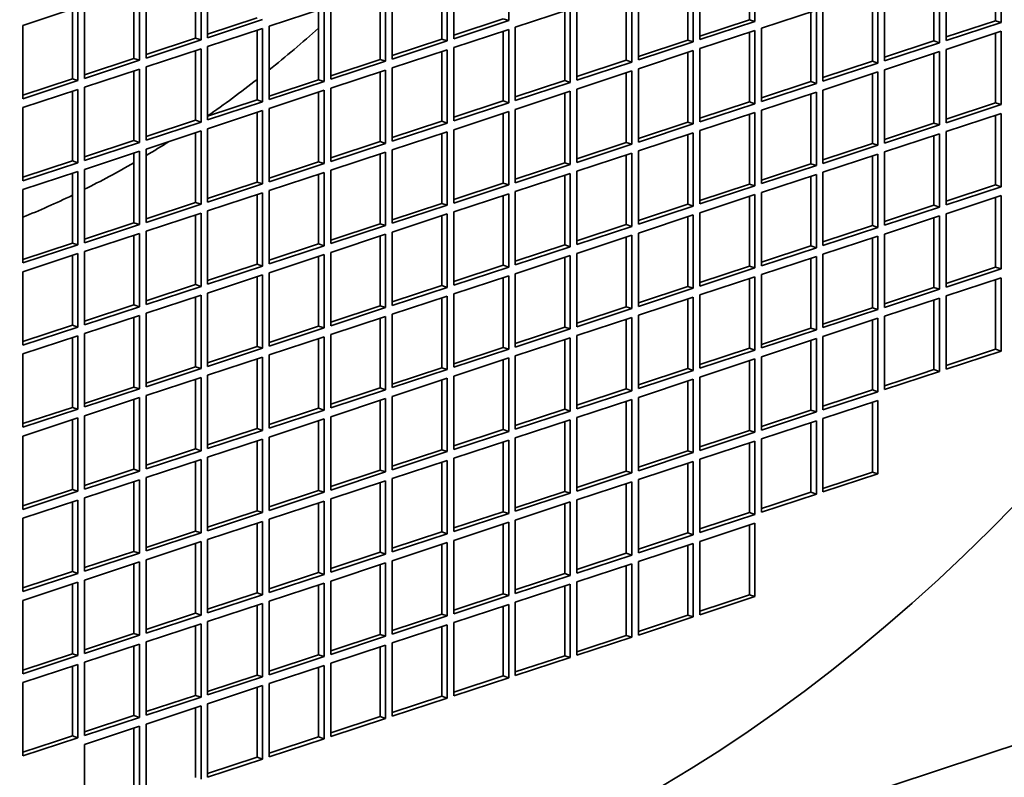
# Model space of a CAD drawing. Header units: millimetres. Extents: x 132 to 3320, y 40 to 2336.
# Tile 13 of 38: x 3018 to 3099, y 715 to 777. Entities that reach past the tile are written whole.
import ezdxf

# ---------------------------------------------------------------- set-up
doc = ezdxf.new("R2010")
doc.units = ezdxf.units.MM
doc.header["$LTSCALE"] = 8
doc.layers.add('Krawędzie widoczne(ISO)', color=7, linetype='Continuous', lineweight=35, true_color=0x262659)

msp = doc.modelspace()

# ---------------------------------------------------------------- linework, layer by layer
at = {"layer": 'Krawędzie widoczne(ISO)'}
for p, q in [((3057.893, 783.027), (3057.893, 776.985)), ((3077.714, 777.057), (3077.714, 782.8)), ((3078.167, 782.949), (3078.167, 776.908)), ((3097.989, 776.979), (3097.989, 782.722)), ((3098.441, 782.872), (3098.441, 776.83)), ((3032.097, 775.54), (3032.097, 781.283)), ((3032.55, 781.432), (3032.55, 775.391)), ((3033.093, 775.57), (3033.093, 781.612)), ((3052.372, 775.462), (3052.372, 781.205)), ((3052.824, 781.355), (3052.824, 775.313)), ((3053.367, 775.492), (3053.367, 781.534)), ((3072.646, 775.385), (3072.646, 781.128)), ((3073.098, 781.277), (3073.098, 775.235)), ((3073.641, 775.415), (3073.641, 781.456)), ((3092.92, 775.307), (3092.92, 781.05)), ((3093.373, 781.2), (3093.373, 775.158)), ((3093.916, 775.337), (3093.916, 781.379)), ((3027.029, 773.868), (3027.029, 779.611)), ((3027.481, 779.76), (3027.481, 773.718)), ((3028.025, 773.898), (3028.025, 779.939)), ((3047.303, 773.79), (3047.303, 779.533)), ((3047.756, 779.683), (3047.756, 773.641)), ((3048.299, 773.82), (3048.299, 779.862)), ((3067.577, 773.713), (3067.577, 779.456)), ((3068.03, 779.605), (3068.03, 773.563)), ((3068.573, 773.742), (3068.573, 779.784)), ((3087.851, 773.635), (3087.851, 779.378)), ((3088.304, 779.527), (3088.304, 773.486)), ((3088.847, 773.665), (3088.847, 779.706)), ((3017.887, 776.595), (3022.413, 778.088)), ((3021.96, 772.196), (3021.96, 777.939)), ((3022.413, 778.088), (3022.413, 772.046)), ((3022.956, 772.225), (3022.956, 778.267)), ((3038.162, 776.517), (3042.687, 778.01)), ((3042.235, 772.118), (3042.235, 777.861)), ((3042.687, 778.01), (3042.687, 771.969)), ((3043.23, 772.148), (3043.23, 778.189)), ((3058.436, 776.44), (3062.961, 777.933)), ((3062.509, 772.04), (3062.509, 777.783)), ((3062.961, 777.933), (3062.961, 771.891)), ((3063.504, 772.07), (3063.504, 778.112)), ((3078.71, 776.362), (3083.235, 777.855)), ((3083.235, 777.855), (3083.235, 771.813)), ((3083.778, 771.993), (3083.778, 778.034)), ((3033.093, 775.869), (3037.166, 777.212)), ((3037.619, 777.063), (3033.093, 775.57)), ((3053.367, 775.791), (3057.44, 777.135)), ((3057.893, 776.985), (3053.367, 775.492)), ((3057.44, 777.135), (3057.893, 776.985)), ((3073.641, 775.713), (3077.714, 777.057)), ((3078.167, 776.908), (3073.641, 775.415)), ((3077.714, 777.057), (3078.167, 776.908)), ((3082.783, 771.963), (3082.783, 777.706)), ((3093.916, 775.636), (3097.989, 776.979)), ((3097.989, 776.979), (3098.441, 776.83)), ((3017.887, 770.553), (3017.887, 776.595)), ((3033.093, 774.845), (3037.619, 776.338)), ((3037.166, 770.446), (3037.166, 776.189)), ((3037.619, 776.338), (3037.619, 770.296)), ((3038.162, 770.476), (3038.162, 776.517)), ((3053.367, 774.767), (3057.893, 776.26)), ((3057.44, 770.368), (3057.44, 776.111)), ((3057.893, 776.26), (3057.893, 770.219)), ((3058.436, 770.398), (3058.436, 776.44)), ((3073.641, 774.69), (3078.167, 776.183)), ((3078.167, 776.183), (3078.167, 770.141)), ((3078.71, 770.32), (3078.71, 776.362)), ((3098.441, 776.83), (3093.916, 775.337)), ((3093.916, 774.612), (3098.441, 776.105)), ((3098.441, 776.105), (3098.441, 770.063)), ((3028.025, 774.196), (3032.097, 775.54)), ((3032.55, 775.391), (3028.025, 773.898)), ((3032.097, 775.54), (3032.55, 775.391)), ((3048.299, 774.119), (3052.372, 775.462)), ((3052.824, 775.313), (3048.299, 773.82)), ((3052.372, 775.462), (3052.824, 775.313)), ((3068.573, 774.041), (3072.646, 775.385)), ((3072.646, 775.385), (3073.098, 775.235)), ((3077.714, 770.29), (3077.714, 776.033)), ((3088.847, 773.963), (3092.92, 775.307)), ((3092.92, 775.307), (3093.373, 775.158)), ((3097.989, 770.213), (3097.989, 775.956)), ((3028.025, 773.173), (3032.55, 774.666)), ((3032.097, 768.773), (3032.097, 774.516)), ((3032.55, 774.666), (3032.55, 768.624)), ((3033.093, 768.803), (3033.093, 774.845)), ((3048.299, 773.095), (3052.824, 774.588)), ((3052.824, 774.588), (3052.824, 768.546)), ((3053.367, 768.726), (3053.367, 774.767)), ((3073.098, 775.235), (3068.573, 773.742)), ((3068.573, 773.017), (3073.098, 774.511)), ((3073.098, 774.511), (3073.098, 768.469)), ((3073.641, 768.648), (3073.641, 774.69)), ((3093.373, 775.158), (3088.847, 773.665)), ((3093.916, 768.57), (3093.916, 774.612)), ((3022.956, 772.524), (3027.029, 773.868)), ((3027.481, 773.718), (3022.956, 772.225)), ((3027.029, 773.868), (3027.481, 773.718)), ((3043.23, 772.446), (3047.303, 773.79)), ((3047.303, 773.79), (3047.756, 773.641)), ((3052.372, 768.696), (3052.372, 774.439)), ((3063.504, 772.369), (3067.577, 773.713)), ((3067.577, 773.713), (3068.03, 773.563)), ((3072.646, 768.618), (3072.646, 774.361)), ((3088.847, 772.94), (3093.373, 774.433)), ((3092.92, 768.541), (3092.92, 774.284)), ((3093.373, 774.433), (3093.373, 768.391)), ((3022.956, 771.5), (3027.481, 772.994)), ((3027.481, 772.994), (3027.481, 766.952)), ((3028.025, 767.131), (3028.025, 773.173)), ((3047.756, 773.641), (3043.23, 772.148)), ((3043.23, 771.423), (3047.756, 772.916)), ((3047.756, 772.916), (3047.756, 766.874)), ((3048.299, 767.053), (3048.299, 773.095)), ((3068.03, 773.563), (3063.504, 772.07)), ((3068.573, 766.976), (3068.573, 773.017)), ((3083.778, 772.291), (3087.851, 773.635)), ((3088.304, 773.486), (3083.778, 771.993)), ((3087.851, 773.635), (3088.304, 773.486)), ((3088.847, 766.898), (3088.847, 772.94)), ((3017.887, 770.852), (3021.96, 772.196)), ((3022.413, 772.046), (3017.887, 770.553)), ((3021.96, 772.196), (3022.413, 772.046)), ((3027.029, 767.101), (3027.029, 772.844)), ((3038.162, 770.774), (3042.235, 772.118)), ((3042.235, 772.118), (3042.687, 771.969)), ((3047.303, 767.024), (3047.303, 772.767)), ((3058.436, 770.697), (3062.509, 772.04)), ((3062.509, 772.04), (3062.961, 771.891)), ((3063.504, 771.345), (3068.03, 772.838)), ((3067.577, 766.946), (3067.577, 772.689)), ((3068.03, 772.838), (3068.03, 766.797)), ((3083.778, 771.268), (3088.304, 772.761)), ((3087.851, 766.868), (3087.851, 772.611)), ((3088.304, 772.761), (3088.304, 766.719)), ((3017.887, 769.828), (3022.413, 771.321)), ((3022.413, 771.321), (3022.413, 765.28)), ((3022.956, 765.459), (3022.956, 771.5)), ((3042.687, 771.969), (3038.162, 770.476)), ((3038.162, 769.751), (3042.687, 771.244)), ((3042.687, 771.244), (3042.687, 765.202)), ((3043.23, 765.381), (3043.23, 771.423)), ((3062.961, 771.891), (3058.436, 770.398)), ((3063.504, 765.304), (3063.504, 771.345)), ((3078.71, 770.619), (3082.783, 771.963)), ((3083.235, 771.813), (3078.71, 770.32)), ((3082.783, 771.963), (3083.235, 771.813)), ((3083.778, 765.226), (3083.778, 771.268)), ((3021.96, 765.429), (3021.96, 771.172)), ((3033.093, 769.102), (3037.166, 770.446)), ((3037.166, 770.446), (3037.619, 770.296)), ((3042.235, 765.351), (3042.235, 771.094)), ((3058.436, 769.673), (3062.961, 771.166)), ((3062.509, 765.274), (3062.509, 771.017)), ((3062.961, 771.166), (3062.961, 765.124)), ((3078.71, 769.595), (3083.235, 771.088)), ((3082.783, 765.196), (3082.783, 770.939)), ((3083.235, 771.088), (3083.235, 765.047)), ((3017.887, 763.787), (3017.887, 769.828)), ((3037.619, 770.296), (3033.093, 768.803)), ((3038.162, 763.709), (3038.162, 769.751)), ((3053.367, 769.024), (3057.44, 770.368)), ((3057.893, 770.219), (3053.367, 768.726)), ((3057.44, 770.368), (3057.893, 770.219)), ((3058.436, 763.631), (3058.436, 769.673)), ((3073.641, 768.947), (3077.714, 770.29)), ((3078.167, 770.141), (3073.641, 768.648)), ((3077.714, 770.29), (3078.167, 770.141)), ((3093.916, 768.869), (3097.989, 770.213)), ((3098.441, 770.063), (3093.916, 768.57)), ((3097.989, 770.213), (3098.441, 770.063)), ((3033.093, 768.078), (3037.619, 769.571)), ((3037.166, 763.679), (3037.166, 769.422)), ((3037.619, 769.571), (3037.619, 763.53)), ((3053.367, 768.001), (3057.893, 769.494)), ((3057.44, 763.601), (3057.44, 769.344)), ((3057.893, 769.494), (3057.893, 763.452)), ((3073.641, 767.923), (3078.167, 769.416)), ((3077.714, 763.524), (3077.714, 769.267)), ((3078.167, 769.416), (3078.167, 763.374)), ((3078.71, 763.554), (3078.71, 769.595)), ((3093.916, 767.845), (3098.441, 769.338)), ((3097.989, 763.446), (3097.989, 769.189)), ((3098.441, 769.338), (3098.441, 763.297)), ((3028.025, 767.43), (3032.097, 768.773)), ((3032.55, 768.624), (3028.025, 767.131)), ((3032.097, 768.773), (3032.55, 768.624)), ((3033.093, 762.037), (3033.093, 768.078)), ((3048.299, 767.352), (3052.372, 768.696)), ((3052.824, 768.546), (3048.299, 767.053)), ((3052.372, 768.696), (3052.824, 768.546)), ((3053.367, 761.959), (3053.367, 768.001)), ((3068.573, 767.274), (3072.646, 768.618)), ((3073.098, 768.469), (3068.573, 766.976)), ((3072.646, 768.618), (3073.098, 768.469)), ((3088.847, 767.197), (3092.92, 768.541)), ((3093.373, 768.391), (3088.847, 766.898)), ((3092.92, 768.541), (3093.373, 768.391)), ((3028.025, 766.406), (3032.55, 767.899)), ((3032.097, 762.007), (3032.097, 767.75)), ((3032.55, 767.899), (3032.55, 761.857)), ((3048.299, 766.328), (3052.824, 767.821)), ((3052.372, 761.929), (3052.372, 767.672)), ((3052.824, 767.821), (3052.824, 761.78)), ((3068.573, 766.251), (3073.098, 767.744)), ((3072.646, 761.852), (3072.646, 767.595)), ((3073.098, 767.744), (3073.098, 761.702)), ((3073.641, 761.881), (3073.641, 767.923)), ((3088.847, 766.173), (3093.373, 767.666)), ((3092.92, 761.774), (3092.92, 767.517)), ((3093.373, 767.666), (3093.373, 761.625)), ((3093.916, 761.804), (3093.916, 767.845)), ((3022.956, 765.757), (3027.029, 767.101)), ((3027.481, 766.952), (3022.956, 765.459)), ((3027.029, 767.101), (3027.481, 766.952)), ((3028.025, 760.364), (3028.025, 766.406)), ((3043.23, 765.68), (3047.303, 767.024)), ((3047.756, 766.874), (3043.23, 765.381)), ((3047.303, 767.024), (3047.756, 766.874)), ((3063.504, 765.602), (3067.577, 766.946)), ((3068.03, 766.797), (3063.504, 765.304)), ((3067.577, 766.946), (3068.03, 766.797)), ((3083.778, 765.525), (3087.851, 766.868)), ((3088.304, 766.719), (3083.778, 765.226)), ((3087.851, 766.868), (3088.304, 766.719)), ((3022.956, 764.734), (3027.481, 766.227)), ((3027.029, 760.335), (3027.029, 766.078)), ((3027.481, 766.227), (3027.481, 760.185)), ((3043.23, 764.656), (3047.756, 766.149)), ((3047.303, 760.257), (3047.303, 766)), ((3047.756, 766.149), (3047.756, 760.108)), ((3048.299, 760.287), (3048.299, 766.328)), ((3063.504, 764.579), (3068.03, 766.072)), ((3067.577, 760.179), (3067.577, 765.922)), ((3068.03, 766.072), (3068.03, 760.03)), ((3068.573, 760.209), (3068.573, 766.251)), ((3083.778, 764.501), (3088.304, 765.994)), ((3087.851, 760.102), (3087.851, 765.845)), ((3088.304, 765.994), (3088.304, 759.952)), ((3088.847, 760.132), (3088.847, 766.173)), ((3017.887, 764.085), (3021.96, 765.429)), ((3022.413, 765.28), (3017.887, 763.787)), ((3021.96, 765.429), (3022.413, 765.28)), ((3038.162, 764.008), (3042.235, 765.351)), ((3042.687, 765.202), (3038.162, 763.709)), ((3042.235, 765.351), (3042.687, 765.202)), ((3058.436, 763.93), (3062.509, 765.274)), ((3062.961, 765.124), (3058.436, 763.631)), ((3062.509, 765.274), (3062.961, 765.124)), ((3078.71, 763.852), (3082.783, 765.196)), ((3083.235, 765.047), (3078.71, 763.554)), ((3082.783, 765.196), (3083.235, 765.047)), ((3017.887, 763.062), (3022.413, 764.555)), ((3021.96, 758.662), (3021.96, 764.405)), ((3022.413, 764.555), (3022.413, 758.513)), ((3022.956, 758.692), (3022.956, 764.734)), ((3038.162, 762.984), (3042.687, 764.477)), ((3042.235, 758.585), (3042.235, 764.328)), ((3042.687, 764.477), (3042.687, 758.435)), ((3043.23, 758.615), (3043.23, 764.656)), ((3058.436, 762.906), (3062.961, 764.399)), ((3062.509, 758.507), (3062.509, 764.25)), ((3062.961, 764.399), (3062.961, 758.358)), ((3063.504, 758.537), (3063.504, 764.579)), ((3078.71, 762.829), (3083.235, 764.322)), ((3082.783, 758.429), (3082.783, 764.172)), ((3083.235, 764.322), (3083.235, 758.28)), ((3083.778, 758.459), (3083.778, 764.501)), ((3033.093, 762.335), (3037.166, 763.679)), ((3037.619, 763.53), (3033.093, 762.037)), ((3037.166, 763.679), (3037.619, 763.53)), ((3053.367, 762.258), (3057.44, 763.601)), ((3057.893, 763.452), (3053.367, 761.959)), ((3057.44, 763.601), (3057.893, 763.452)), ((3073.641, 762.18), (3077.714, 763.524)), ((3078.167, 763.374), (3073.641, 761.881)), ((3077.714, 763.524), (3078.167, 763.374)), ((3093.916, 762.102), (3097.989, 763.446)), ((3098.441, 763.297), (3093.916, 761.804)), ((3097.989, 763.446), (3098.441, 763.297)), ((3017.887, 757.02), (3017.887, 763.062)), ((3033.093, 761.312), (3037.619, 762.805)), ((3037.166, 756.912), (3037.166, 762.655)), ((3037.619, 762.805), (3037.619, 756.763)), ((3038.162, 756.942), (3038.162, 762.984)), ((3053.367, 761.234), (3057.893, 762.727)), ((3057.44, 756.835), (3057.44, 762.578)), ((3057.893, 762.727), (3057.893, 756.685)), ((3058.436, 756.865), (3058.436, 762.906)), ((3073.641, 761.156), (3078.167, 762.649)), ((3077.714, 756.757), (3077.714, 762.5)), ((3078.167, 762.649), (3078.167, 756.608)), ((3078.71, 756.787), (3078.71, 762.829)), ((3093.916, 761.079), (3098.441, 762.572)), ((3097.989, 756.68), (3097.989, 762.423)), ((3098.441, 762.572), (3098.441, 756.53)), ((3028.025, 760.663), (3032.097, 762.007)), ((3032.55, 761.857), (3028.025, 760.364)), ((3032.097, 762.007), (3032.55, 761.857)), ((3048.299, 760.585), (3052.372, 761.929)), ((3052.824, 761.78), (3048.299, 760.287)), ((3052.372, 761.929), (3052.824, 761.78)), ((3068.573, 760.508), (3072.646, 761.852)), ((3073.098, 761.702), (3068.573, 760.209)), ((3072.646, 761.852), (3073.098, 761.702)), ((3088.847, 760.43), (3092.92, 761.774)), ((3093.373, 761.625), (3088.847, 760.132)), ((3092.92, 761.774), (3093.373, 761.625)), ((3028.025, 759.639), (3032.55, 761.132)), ((3032.097, 755.24), (3032.097, 760.983)), ((3032.55, 761.132), (3032.55, 755.091)), ((3033.093, 755.27), (3033.093, 761.312)), ((3048.299, 759.562), (3052.824, 761.055)), ((3052.372, 755.163), (3052.372, 760.906)), ((3052.824, 761.055), (3052.824, 755.013)), ((3053.367, 755.192), (3053.367, 761.234)), ((3068.573, 759.484), (3073.098, 760.977)), ((3072.646, 755.085), (3072.646, 760.828)), ((3073.098, 760.977), (3073.098, 754.936)), ((3073.641, 755.115), (3073.641, 761.156)), ((3088.847, 759.407), (3093.373, 760.9)), ((3092.92, 755.007), (3092.92, 760.75)), ((3093.373, 760.9), (3093.373, 754.858)), ((3093.916, 755.037), (3093.916, 761.079)), ((3022.956, 758.991), (3027.029, 760.335)), ((3027.481, 760.185), (3022.956, 758.692)), ((3027.029, 760.335), (3027.481, 760.185)), ((3043.23, 758.913), (3047.303, 760.257)), ((3047.756, 760.108), (3043.23, 758.615)), ((3047.303, 760.257), (3047.756, 760.108)), ((3063.504, 758.836), (3067.577, 760.179)), ((3068.03, 760.03), (3063.504, 758.537)), ((3067.577, 760.179), (3068.03, 760.03)), ((3083.778, 758.758), (3087.851, 760.102)), ((3088.304, 759.952), (3083.778, 758.459)), ((3087.851, 760.102), (3088.304, 759.952)), ((3022.956, 757.967), (3027.481, 759.46)), ((3027.029, 753.568), (3027.029, 759.311)), ((3027.481, 759.46), (3027.481, 753.419)), ((3028.025, 753.598), (3028.025, 759.639)), ((3043.23, 757.89), (3047.756, 759.383)), ((3047.303, 753.49), (3047.303, 759.233)), ((3047.756, 759.383), (3047.756, 753.341)), ((3048.299, 753.52), (3048.299, 759.562)), ((3063.504, 757.812), (3068.03, 759.305)), ((3067.577, 753.413), (3067.577, 759.156)), ((3068.03, 759.305), (3068.03, 753.263)), ((3068.573, 753.443), (3068.573, 759.484)), ((3083.778, 757.734), (3088.304, 759.227)), ((3087.851, 753.335), (3087.851, 759.078)), ((3088.304, 759.227), (3088.304, 753.186)), ((3088.847, 753.365), (3088.847, 759.407)), ((3017.887, 757.319), (3021.96, 758.662)), ((3022.413, 758.513), (3017.887, 757.02)), ((3021.96, 758.662), (3022.413, 758.513)), ((3038.162, 757.241), (3042.235, 758.585)), ((3042.687, 758.435), (3038.162, 756.942)), ((3042.235, 758.585), (3042.687, 758.435)), ((3058.436, 757.163), (3062.509, 758.507)), ((3062.961, 758.358), (3058.436, 756.865)), ((3062.509, 758.507), (3062.961, 758.358)), ((3078.71, 757.086), (3082.783, 758.429)), ((3083.235, 758.28), (3078.71, 756.787)), ((3082.783, 758.429), (3083.235, 758.28)), ((3017.887, 756.295), (3022.413, 757.788)), ((3021.96, 751.896), (3021.96, 757.639)), ((3022.413, 757.788), (3022.413, 751.746)), ((3022.956, 751.926), (3022.956, 757.967)), ((3038.162, 756.217), (3042.687, 757.71)), ((3042.235, 751.818), (3042.235, 757.561)), ((3042.687, 757.71), (3042.687, 751.669)), ((3043.23, 751.848), (3043.23, 757.89)), ((3058.436, 756.14), (3062.961, 757.633)), ((3062.509, 751.74), (3062.509, 757.483)), ((3062.961, 757.633), (3062.961, 751.591)), ((3063.504, 751.77), (3063.504, 757.812)), ((3078.71, 756.062), (3083.235, 757.555)), ((3083.235, 757.555), (3083.235, 751.513)), ((3083.778, 751.693), (3083.778, 757.734)), ((3033.093, 755.569), (3037.166, 756.912)), ((3037.619, 756.763), (3033.093, 755.27)), ((3037.166, 756.912), (3037.619, 756.763)), ((3053.367, 755.491), (3057.44, 756.835)), ((3057.893, 756.685), (3053.367, 755.192)), ((3057.44, 756.835), (3057.893, 756.685)), ((3073.641, 755.413), (3077.714, 756.757)), ((3077.714, 756.757), (3078.167, 756.608)), ((3082.783, 751.663), (3082.783, 757.406)), ((3093.916, 755.336), (3097.989, 756.68)), ((3097.989, 756.68), (3098.441, 756.53)), ((3017.887, 750.253), (3017.887, 756.295)), ((3033.093, 754.545), (3037.619, 756.038)), ((3037.166, 750.146), (3037.166, 755.889)), ((3037.619, 756.038), (3037.619, 749.996)), ((3038.162, 750.176), (3038.162, 756.217)), ((3053.367, 754.467), (3057.893, 755.96)), ((3057.893, 755.96), (3057.893, 749.919)), ((3058.436, 750.098), (3058.436, 756.14)), ((3078.167, 756.608), (3073.641, 755.115)), ((3073.641, 754.39), (3078.167, 755.883)), ((3078.167, 755.883), (3078.167, 749.841)), ((3078.71, 750.02), (3078.71, 756.062)), ((3098.441, 756.53), (3093.916, 755.037)), ((3028.025, 753.896), (3032.097, 755.24)), ((3032.55, 755.091), (3028.025, 753.598)), ((3032.097, 755.24), (3032.55, 755.091)), ((3048.299, 753.819), (3052.372, 755.163)), ((3052.824, 755.013), (3048.299, 753.52)), ((3052.372, 755.163), (3052.824, 755.013)), ((3057.44, 750.068), (3057.44, 755.811)), ((3068.573, 753.741), (3072.646, 755.085)), ((3072.646, 755.085), (3073.098, 754.936)), ((3077.714, 749.991), (3077.714, 755.734)), ((3093.916, 754.312), (3098.441, 755.805)), ((3097.989, 754.402), (3097.989, 755.656)), ((3098.441, 755.805), (3098.441, 749.764)), ((3028.025, 752.873), (3032.55, 754.366)), ((3032.097, 748.474), (3032.097, 754.217)), ((3032.55, 754.366), (3032.55, 748.324)), ((3033.093, 748.503), (3033.093, 754.545)), ((3048.299, 752.795), (3052.824, 754.288)), ((3052.824, 754.288), (3052.824, 748.247)), ((3053.367, 748.426), (3053.367, 754.467)), ((3073.098, 754.936), (3068.573, 753.443)), ((3068.573, 752.718), (3073.098, 754.211)), ((3073.098, 754.211), (3073.098, 748.169)), ((3073.641, 748.348), (3073.641, 754.39)), ((3088.847, 753.663), (3092.92, 755.007)), ((3093.373, 754.858), (3088.847, 753.365)), ((3092.92, 755.007), (3093.373, 754.858)), ((3093.916, 748.27), (3093.916, 754.312)), ((3097.989, 749.913), (3097.989, 754.402)), ((3022.956, 752.224), (3027.029, 753.568)), ((3027.481, 753.419), (3022.956, 751.926)), ((3027.029, 753.568), (3027.481, 753.419)), ((3043.23, 752.146), (3047.303, 753.49)), ((3047.303, 753.49), (3047.756, 753.341)), ((3052.372, 748.396), (3052.372, 754.139)), ((3063.504, 752.069), (3067.577, 753.413)), ((3067.577, 753.413), (3068.03, 753.263)), ((3072.646, 748.318), (3072.646, 754.061)), ((3088.847, 752.64), (3093.373, 754.133)), ((3092.92, 748.961), (3092.92, 753.984)), ((3093.373, 754.133), (3093.373, 748.091)), ((3022.956, 751.201), (3027.481, 752.694)), ((3027.481, 752.694), (3027.481, 746.652)), ((3028.025, 746.831), (3028.025, 752.873)), ((3047.756, 753.341), (3043.23, 751.848)), ((3043.23, 751.123), (3047.756, 752.616)), ((3047.756, 752.616), (3047.756, 746.574)), ((3048.299, 746.753), (3048.299, 752.795)), ((3068.03, 753.263), (3063.504, 751.77)), ((3068.573, 746.676), (3068.573, 752.718)), ((3083.778, 751.991), (3087.851, 753.335)), ((3088.304, 753.186), (3083.778, 751.693)), ((3087.851, 753.335), (3088.304, 753.186)), ((3088.847, 746.598), (3088.847, 752.64)), ((3017.887, 750.552), (3021.96, 751.896)), ((3021.96, 751.896), (3022.413, 751.746)), ((3027.029, 746.801), (3027.029, 752.544)), ((3038.162, 750.474), (3042.235, 751.818)), ((3042.235, 751.818), (3042.687, 751.669)), ((3047.303, 746.724), (3047.303, 752.467)), ((3063.504, 751.045), (3068.03, 752.538)), ((3067.577, 746.646), (3067.577, 752.389)), ((3068.03, 752.538), (3068.03, 746.497)), ((3083.778, 750.968), (3088.304, 752.461)), ((3087.851, 746.568), (3087.851, 752.311)), ((3088.304, 752.461), (3088.304, 746.419)), ((3022.413, 751.746), (3017.887, 750.253)), ((3017.887, 749.528), (3022.413, 751.021)), ((3022.413, 751.021), (3022.413, 744.98)), ((3022.956, 745.159), (3022.956, 751.201)), ((3042.687, 751.669), (3038.162, 750.176)), ((3043.23, 745.081), (3043.23, 751.123)), ((3058.436, 750.397), (3062.509, 751.74)), ((3062.961, 751.591), (3058.436, 750.098)), ((3062.509, 751.74), (3062.961, 751.591)), ((3063.504, 745.004), (3063.504, 751.045)), ((3078.71, 750.319), (3082.783, 751.663)), ((3083.235, 751.513), (3078.71, 750.02)), ((3082.783, 751.663), (3083.235, 751.513)), ((3083.778, 744.926), (3083.778, 750.968)), ((3021.96, 745.129), (3021.96, 750.872)), ((3033.093, 748.802), (3037.166, 750.146)), ((3037.166, 750.146), (3037.619, 749.996)), ((3038.162, 749.451), (3042.687, 750.944)), ((3042.235, 745.051), (3042.235, 750.794)), ((3042.687, 750.944), (3042.687, 744.902)), ((3058.436, 749.373), (3062.961, 750.866)), ((3062.509, 744.974), (3062.509, 750.717)), ((3062.961, 750.866), (3062.961, 744.824)), ((3078.71, 749.295), (3083.235, 750.788)), ((3082.783, 744.896), (3082.783, 750.639)), ((3083.235, 750.788), (3083.235, 744.747)), ((3017.887, 743.487), (3017.887, 749.528)), ((3037.619, 749.996), (3033.093, 748.503)), ((3038.162, 743.409), (3038.162, 749.451)), ((3053.367, 748.724), (3057.44, 750.068)), ((3057.893, 749.919), (3053.367, 748.426)), ((3057.44, 750.068), (3057.893, 749.919)), ((3058.436, 743.331), (3058.436, 749.373)), ((3073.641, 748.647), (3077.714, 749.991)), ((3078.167, 749.841), (3073.641, 748.348)), ((3077.714, 749.991), (3078.167, 749.841)), ((3093.916, 748.569), (3097.989, 749.913)), ((3098.441, 749.764), (3093.916, 748.27)), ((3097.989, 749.913), (3098.441, 749.764)), ((3033.093, 747.778), (3037.619, 749.271)), ((3037.166, 743.379), (3037.166, 749.122)), ((3037.619, 749.271), (3037.619, 743.23)), ((3053.367, 747.701), (3057.893, 749.194)), ((3057.44, 743.302), (3057.44, 749.045)), ((3057.893, 749.194), (3057.893, 743.152)), ((3073.641, 747.623), (3078.167, 749.116)), ((3077.714, 743.224), (3077.714, 748.967)), ((3078.167, 749.116), (3078.167, 743.075)), ((3078.71, 743.254), (3078.71, 749.295)), ((3092.92, 748.241), (3092.92, 748.961)), ((3028.025, 747.13), (3032.097, 748.474)), ((3032.55, 748.324), (3028.025, 746.831)), ((3032.097, 748.474), (3032.55, 748.324)), ((3033.093, 741.737), (3033.093, 747.778)), ((3048.299, 747.052), (3052.372, 748.396)), ((3052.824, 748.247), (3048.299, 746.753)), ((3052.372, 748.396), (3052.824, 748.247)), ((3068.573, 746.974), (3072.646, 748.318)), ((3073.098, 748.169), (3068.573, 746.676)), ((3072.646, 748.318), (3073.098, 748.169)), ((3093.373, 748.091), (3088.847, 746.598)), ((3088.847, 746.897), (3091.86, 747.891)), ((3091.86, 747.891), (3092.92, 748.241)), ((3092.92, 748.241), (3093.373, 748.091)), ((3028.025, 746.106), (3032.55, 747.599)), ((3032.097, 741.707), (3032.097, 747.45)), ((3032.55, 747.599), (3032.55, 741.558)), ((3048.299, 746.028), (3052.824, 747.522)), ((3052.372, 741.629), (3052.372, 747.372)), ((3052.824, 747.522), (3052.824, 741.48)), ((3053.367, 741.659), (3053.367, 747.701)), ((3068.573, 745.951), (3073.098, 747.444)), ((3072.646, 741.552), (3072.646, 747.295)), ((3073.098, 747.444), (3073.098, 741.402)), ((3073.641, 741.581), (3073.641, 747.623)), ((3022.956, 745.457), (3027.029, 746.801)), ((3027.481, 746.652), (3022.956, 745.159)), ((3027.029, 746.801), (3027.481, 746.652)), ((3028.025, 740.064), (3028.025, 746.106)), ((3043.23, 745.38), (3047.303, 746.724)), ((3047.756, 746.574), (3043.23, 745.081)), ((3047.303, 746.724), (3047.756, 746.574)), ((3063.504, 745.302), (3067.577, 746.646)), ((3068.03, 746.497), (3063.504, 745.004)), ((3067.577, 746.646), (3068.03, 746.497)), ((3083.778, 745.225), (3087.851, 746.568)), ((3088.304, 746.419), (3083.778, 744.926)), ((3087.851, 746.568), (3088.304, 746.419)), ((3022.956, 744.434), (3027.481, 745.927)), ((3027.029, 740.035), (3027.029, 745.778)), ((3027.481, 745.927), (3027.481, 739.885)), ((3043.23, 744.356), (3047.756, 745.849)), ((3047.303, 739.957), (3047.303, 745.7)), ((3047.756, 745.849), (3047.756, 739.808)), ((3048.299, 739.987), (3048.299, 746.028)), ((3063.504, 744.279), (3068.03, 745.772)), ((3067.577, 739.879), (3067.577, 745.622)), ((3068.03, 745.772), (3068.03, 739.73)), ((3068.573, 739.909), (3068.573, 745.951)), ((3083.778, 744.201), (3088.304, 745.694)), ((3087.851, 744.045), (3087.851, 745.545)), ((3088.304, 745.694), (3088.304, 739.652)), ((3017.887, 743.785), (3021.96, 745.129)), ((3022.413, 744.98), (3017.887, 743.487)), ((3021.96, 745.129), (3022.413, 744.98)), ((3038.162, 743.708), (3042.235, 745.051)), ((3042.687, 744.902), (3038.162, 743.409)), ((3042.235, 745.051), (3042.687, 744.902)), ((3058.436, 743.63), (3062.509, 744.974)), ((3062.961, 744.824), (3058.436, 743.331)), ((3062.509, 744.974), (3062.961, 744.824)), ((3078.71, 743.552), (3082.783, 744.896)), ((3083.235, 744.747), (3078.71, 743.254)), ((3082.783, 744.896), (3083.235, 744.747)), ((3017.887, 742.762), (3022.413, 744.255)), ((3021.96, 738.362), (3021.96, 744.105)), ((3022.413, 744.255), (3022.413, 738.213)), ((3022.956, 738.392), (3022.956, 744.434)), ((3038.162, 742.684), (3042.687, 744.177)), ((3042.235, 738.285), (3042.235, 744.028)), ((3042.687, 744.177), (3042.687, 738.135)), ((3043.23, 738.315), (3043.23, 744.356)), ((3058.436, 742.606), (3062.961, 744.099)), ((3062.509, 738.207), (3062.509, 743.95)), ((3062.961, 744.099), (3062.961, 738.058)), ((3063.504, 738.237), (3063.504, 744.279)), ((3078.71, 742.529), (3083.235, 744.022)), ((3082.783, 739.612), (3082.783, 743.873)), ((3083.235, 744.022), (3083.235, 737.98)), ((3083.778, 738.159), (3083.778, 744.201)), ((3087.851, 739.802), (3087.851, 744.045)), ((3033.093, 742.035), (3037.166, 743.379)), ((3037.619, 743.23), (3033.093, 741.737)), ((3037.166, 743.379), (3037.619, 743.23)), ((3053.367, 741.958), (3057.44, 743.302)), ((3057.893, 743.152), (3053.367, 741.659)), ((3057.44, 743.302), (3057.893, 743.152)), ((3073.641, 741.88), (3077.714, 743.224)), ((3078.167, 743.075), (3073.641, 741.581)), ((3077.714, 743.224), (3078.167, 743.075)), ((3017.887, 736.72), (3017.887, 742.762)), ((3033.093, 741.012), (3037.619, 742.505)), ((3037.166, 736.612), (3037.166, 742.356)), ((3037.619, 742.505), (3037.619, 736.463)), ((3038.162, 736.642), (3038.162, 742.684)), ((3053.367, 740.934), (3057.893, 742.427)), ((3057.44, 736.535), (3057.44, 742.278)), ((3057.893, 742.427), (3057.893, 736.386)), ((3058.436, 736.565), (3058.436, 742.606)), ((3073.641, 740.856), (3078.167, 742.35)), ((3077.714, 736.457), (3077.714, 742.2)), ((3078.167, 742.35), (3078.167, 736.308)), ((3078.71, 736.487), (3078.71, 742.529)), ((3028.025, 740.363), (3032.097, 741.707)), ((3032.55, 741.558), (3028.025, 740.064)), ((3032.097, 741.707), (3032.55, 741.558)), ((3048.299, 740.285), (3052.372, 741.629)), ((3052.824, 741.48), (3048.299, 739.987)), ((3052.372, 741.629), (3052.824, 741.48)), ((3068.573, 740.208), (3072.646, 741.552)), ((3073.098, 741.402), (3068.573, 739.909)), ((3072.646, 741.552), (3073.098, 741.402)), ((3028.025, 739.339), (3032.55, 740.833)), ((3032.097, 734.94), (3032.097, 740.683)), ((3032.55, 740.833), (3032.55, 734.791)), ((3033.093, 734.97), (3033.093, 741.012)), ((3048.299, 739.262), (3052.824, 740.755)), ((3052.372, 734.863), (3052.372, 740.606)), ((3052.824, 740.755), (3052.824, 734.713)), ((3053.367, 734.892), (3053.367, 740.934)), ((3068.573, 739.184), (3073.098, 740.677)), ((3072.646, 734.785), (3072.646, 740.528)), ((3073.098, 740.677), (3073.098, 734.636)), ((3073.641, 734.815), (3073.641, 740.856)), ((3022.956, 738.691), (3027.029, 740.035)), ((3027.481, 739.885), (3022.956, 738.392)), ((3027.029, 740.035), (3027.481, 739.885)), ((3043.23, 738.613), (3047.303, 739.957)), ((3047.756, 739.808), (3043.23, 738.315)), ((3047.303, 739.957), (3047.756, 739.808)), ((3063.504, 738.536), (3067.577, 739.879)), ((3068.03, 739.73), (3063.504, 738.237)), ((3067.577, 739.879), (3068.03, 739.73)), ((3082.783, 738.129), (3082.783, 739.612)), ((3083.778, 738.458), (3087.851, 739.802)), ((3088.304, 739.652), (3083.778, 738.159)), ((3087.851, 739.802), (3088.304, 739.652)), ((3022.956, 737.667), (3027.481, 739.16)), ((3027.029, 733.268), (3027.029, 739.011)), ((3027.481, 739.16), (3027.481, 733.119)), ((3028.025, 733.298), (3028.025, 739.339)), ((3043.23, 737.59), (3047.756, 739.083)), ((3047.303, 733.19), (3047.303, 738.933)), ((3047.756, 739.083), (3047.756, 733.041)), ((3048.299, 733.22), (3048.299, 739.262)), ((3063.504, 737.512), (3068.03, 739.005)), ((3067.577, 733.113), (3067.577, 738.856)), ((3068.03, 739.005), (3068.03, 732.963)), ((3068.573, 733.143), (3068.573, 739.184)), ((3017.887, 737.019), (3021.96, 738.362)), ((3022.413, 738.213), (3017.887, 736.72)), ((3021.96, 738.362), (3022.413, 738.213)), ((3038.162, 736.941), (3042.235, 738.285)), ((3042.687, 738.135), (3038.162, 736.642)), ((3042.235, 738.285), (3042.687, 738.135)), ((3058.436, 736.863), (3062.509, 738.207)), ((3062.961, 738.058), (3058.436, 736.565)), ((3062.509, 738.207), (3062.961, 738.058)), ((3083.235, 737.98), (3078.71, 736.487)), ((3079.646, 737.094), (3082.783, 738.129)), ((3082.783, 738.129), (3083.235, 737.98)), ((3017.887, 735.995), (3022.413, 737.488)), ((3021.96, 731.596), (3021.96, 737.339)), ((3022.413, 737.488), (3022.413, 731.446)), ((3022.956, 731.626), (3022.956, 737.667)), ((3038.162, 735.917), (3042.687, 737.41)), ((3042.235, 731.518), (3042.235, 737.261)), ((3042.687, 737.41), (3042.687, 731.369)), ((3043.23, 731.548), (3043.23, 737.59)), ((3058.436, 735.84), (3062.961, 737.333)), ((3062.509, 731.44), (3062.509, 737.184)), ((3062.961, 737.333), (3062.961, 731.291)), ((3063.504, 731.47), (3063.504, 737.512)), ((2950.548, 668.153), (3157.815, 736.536)), ((3033.093, 735.269), (3037.166, 736.612)), ((3037.619, 736.463), (3033.093, 734.97)), ((3037.166, 736.612), (3037.619, 736.463)), ((3053.367, 735.191), (3057.44, 736.535)), ((3057.893, 736.386), (3053.367, 734.892)), ((3057.44, 736.535), (3057.893, 736.386)), ((3073.641, 735.113), (3077.714, 736.457)), ((3077.714, 736.457), (3078.167, 736.308)), ((3078.71, 736.786), (3079.646, 737.094)), ((3017.887, 729.953), (3017.887, 735.995)), ((3033.093, 734.245), (3037.619, 735.738)), ((3037.166, 729.846), (3037.166, 735.589)), ((3037.619, 735.738), (3037.619, 729.697)), ((3038.162, 729.876), (3038.162, 735.917)), ((3053.367, 734.167), (3057.893, 735.661)), ((3057.893, 735.661), (3057.893, 729.619)), ((3058.436, 729.798), (3058.436, 735.84)), ((3078.167, 736.308), (3073.641, 734.815)), ((3073.641, 734.09), (3078.167, 735.583)), ((3078.167, 735.583), (3078.167, 729.541)), ((3028.025, 733.596), (3032.097, 734.94)), ((3032.55, 734.791), (3028.025, 733.298)), ((3032.097, 734.94), (3032.55, 734.791)), ((3048.299, 733.519), (3052.372, 734.863)), ((3052.372, 734.863), (3052.824, 734.713)), ((3057.44, 729.768), (3057.44, 735.511)), ((3068.573, 733.441), (3072.646, 734.785)), ((3072.646, 734.785), (3073.098, 734.636)), ((3077.714, 729.691), (3077.714, 735.434)), ((3028.025, 732.573), (3032.55, 734.066)), ((3032.55, 734.066), (3032.55, 728.024)), ((3033.093, 728.203), (3033.093, 734.245)), ((3052.824, 734.713), (3048.299, 733.22)), ((3048.299, 732.495), (3052.824, 733.988)), ((3052.824, 733.988), (3052.824, 727.947)), ((3053.367, 728.126), (3053.367, 734.167)), ((3073.098, 734.636), (3068.573, 733.143)), ((3073.641, 728.048), (3073.641, 734.09)), ((3022.956, 731.924), (3027.029, 733.268)), ((3027.481, 733.119), (3022.956, 731.626)), ((3027.029, 733.268), (3027.481, 733.119)), ((3032.097, 728.174), (3032.097, 733.917)), ((3043.23, 731.847), (3047.303, 733.19)), ((3047.303, 733.19), (3047.756, 733.041)), ((3052.372, 728.096), (3052.372, 733.839)), ((3068.573, 732.418), (3073.098, 733.911)), ((3072.646, 732.065), (3072.646, 733.761)), ((3073.098, 733.911), (3073.098, 727.869)), ((3022.956, 730.901), (3027.481, 732.394)), ((3027.481, 732.394), (3027.481, 726.352)), ((3028.025, 726.531), (3028.025, 732.573)), ((3047.756, 733.041), (3043.23, 731.548)), ((3043.23, 730.823), (3047.756, 732.316)), ((3047.756, 732.316), (3047.756, 726.274)), ((3048.299, 726.454), (3048.299, 732.495)), ((3063.504, 731.769), (3067.577, 733.113)), ((3068.03, 732.963), (3063.504, 731.47)), ((3067.577, 733.113), (3068.03, 732.963)), ((3068.573, 726.376), (3068.573, 732.418)), ((3017.887, 730.252), (3021.96, 731.596)), ((3021.96, 731.596), (3022.413, 731.446)), ((3027.029, 726.501), (3027.029, 732.244)), ((3038.162, 730.174), (3042.235, 731.518)), ((3042.235, 731.518), (3042.687, 731.369)), ((3047.303, 726.424), (3047.303, 732.167)), ((3063.504, 730.745), (3068.03, 732.238)), ((3067.577, 728.906), (3067.577, 732.089)), ((3068.03, 732.238), (3068.03, 726.197)), ((3072.646, 728.018), (3072.646, 732.065)), ((3022.413, 731.446), (3017.887, 729.953)), ((3017.887, 729.228), (3022.413, 730.721)), ((3022.413, 730.721), (3022.413, 724.68)), ((3022.956, 724.859), (3022.956, 730.901)), ((3042.687, 731.369), (3038.162, 729.876)), ((3043.23, 724.781), (3043.23, 730.823)), ((3058.436, 730.097), (3062.509, 731.44)), ((3062.961, 731.291), (3058.436, 729.798)), ((3062.509, 731.44), (3062.961, 731.291)), ((3063.504, 724.704), (3063.504, 730.745)), ((3021.96, 724.829), (3021.96, 730.572)), ((3038.162, 729.151), (3042.687, 730.644)), ((3042.235, 724.751), (3042.235, 730.494)), ((3042.687, 730.644), (3042.687, 724.602)), ((3058.436, 729.073), (3062.961, 730.566)), ((3062.509, 726.135), (3062.509, 730.417)), ((3062.961, 730.566), (3062.961, 724.525)), ((3017.887, 723.187), (3017.887, 729.228)), ((3033.093, 728.502), (3037.166, 729.846)), ((3037.619, 729.697), (3033.093, 728.203)), ((3037.166, 729.846), (3037.619, 729.697)), ((3038.162, 723.109), (3038.162, 729.151)), ((3053.367, 728.424), (3057.44, 729.768)), ((3057.893, 729.619), (3053.367, 728.126)), ((3057.44, 729.768), (3057.893, 729.619)), ((3058.436, 723.031), (3058.436, 729.073)), ((3073.641, 728.347), (3077.714, 729.691)), ((3078.167, 729.541), (3073.641, 728.048)), ((3077.714, 729.691), (3078.167, 729.541)), ((3033.093, 727.478), (3037.619, 728.972)), ((3037.166, 723.079), (3037.166, 728.822)), ((3037.619, 728.972), (3037.619, 722.93)), ((3053.367, 727.401), (3057.893, 728.894)), ((3057.44, 723.742), (3057.44, 728.745)), ((3057.893, 728.894), (3057.893, 722.852)), ((3067.577, 726.346), (3067.577, 728.906)), ((3028.025, 726.83), (3032.097, 728.174)), ((3032.55, 728.024), (3028.025, 726.531)), ((3032.097, 728.174), (3032.55, 728.024)), ((3033.093, 721.437), (3033.093, 727.478)), ((3048.299, 726.752), (3052.372, 728.096)), ((3052.824, 727.947), (3048.299, 726.454)), ((3052.372, 728.096), (3052.824, 727.947)), ((3068.573, 726.675), (3072.646, 728.018)), ((3073.098, 727.869), (3068.573, 726.376)), ((3072.646, 728.018), (3073.098, 727.869)), ((3028.025, 725.806), (3032.55, 727.299)), ((3032.097, 721.407), (3032.097, 727.15)), ((3032.55, 727.299), (3032.55, 721.258)), ((3048.299, 725.729), (3052.824, 727.222)), ((3052.372, 721.721), (3052.372, 727.072)), ((3052.824, 727.222), (3052.824, 721.18)), ((3053.367, 721.359), (3053.367, 727.401)), ((3022.956, 725.158), (3027.029, 726.501)), ((3027.481, 726.352), (3022.956, 724.859)), ((3027.029, 726.501), (3027.481, 726.352)), ((3043.23, 725.08), (3047.303, 726.424)), ((3047.756, 726.274), (3043.23, 724.781)), ((3047.303, 726.424), (3047.756, 726.274)), ((3062.509, 724.674), (3062.509, 726.135)), ((3063.504, 725.002), (3067.577, 726.346)), ((3068.03, 726.197), (3063.504, 724.704)), ((3067.577, 726.346), (3068.03, 726.197)), ((3022.956, 724.134), (3027.481, 725.627)), ((3027.029, 719.735), (3027.029, 725.478)), ((3027.481, 725.627), (3027.481, 719.585)), ((3028.025, 719.765), (3028.025, 725.806)), ((3043.23, 724.056), (3047.756, 725.549)), ((3047.303, 720.069), (3047.303, 725.4)), ((3047.756, 725.549), (3047.756, 719.508)), ((3048.299, 719.687), (3048.299, 725.729)), ((3017.887, 723.485), (3021.96, 724.829)), ((3022.413, 724.68), (3017.887, 723.187)), ((3021.96, 724.829), (3022.413, 724.68)), ((3038.162, 723.408), (3042.235, 724.751)), ((3042.687, 724.602), (3038.162, 723.109)), ((3042.235, 724.751), (3042.687, 724.602)), ((3058.436, 723.33), (3062.509, 724.674)), ((3062.961, 724.525), (3058.436, 723.031)), ((3062.509, 724.674), (3062.961, 724.525)), ((3017.887, 722.462), (3022.413, 723.955)), ((3021.96, 718.062), (3021.96, 723.805)), ((3022.413, 723.955), (3022.413, 717.913)), ((3022.956, 718.092), (3022.956, 724.134)), ((3038.162, 722.384), (3042.687, 723.877)), ((3042.235, 718.785), (3042.235, 723.728)), ((3042.687, 723.877), (3042.687, 717.836)), ((3043.23, 718.015), (3043.23, 724.056)), ((3057.44, 723.002), (3057.44, 723.742)), ((3033.093, 721.735), (3037.166, 723.079)), ((3037.619, 722.93), (3033.093, 721.437)), ((3037.166, 723.079), (3037.619, 722.93)), ((3053.367, 721.658), (3057.44, 723.002)), ((3057.893, 722.852), (3053.367, 721.359)), ((3057.44, 723.002), (3057.893, 722.852)), ((3017.887, 716.42), (3017.887, 722.462)), ((3033.093, 720.712), (3037.619, 722.205)), ((3037.166, 717.873), (3037.166, 722.056)), ((3037.619, 722.205), (3037.619, 716.163)), ((3038.162, 716.342), (3038.162, 722.384)), ((3028.025, 720.063), (3032.097, 721.407)), ((3032.55, 721.258), (3028.025, 719.765)), ((3032.097, 721.407), (3032.55, 721.258)), ((3048.299, 719.986), (3052.372, 721.329)), ((3052.824, 721.18), (3048.299, 719.687)), ((3052.372, 721.329), (3052.372, 721.721)), ((3052.372, 721.329), (3052.824, 721.18)), ((3028.025, 719.04), (3032.55, 720.533)), ((3032.097, 717.34), (3032.097, 720.383)), ((3032.55, 720.533), (3032.55, 714.491)), ((3033.093, 714.67), (3033.093, 720.712)), ((3022.956, 718.391), (3027.029, 719.735)), ((3027.481, 719.585), (3022.956, 718.092)), ((3027.029, 719.735), (3027.481, 719.585)), ((3043.23, 718.313), (3047.303, 719.657)), ((3047.756, 719.508), (3043.23, 718.015)), ((3047.303, 719.657), (3047.303, 720.069)), ((3047.303, 719.657), (3047.756, 719.508)), ((3022.956, 717.367), (3027.481, 718.86)), ((3027.029, 717.197), (3027.029, 718.711)), ((3027.481, 718.86), (3027.481, 712.819)), ((3028.025, 712.998), (3028.025, 719.04)), ((3042.235, 717.985), (3042.235, 718.785)), ((3022.413, 717.913), (3017.887, 716.42)), ((3020.572, 717.604), (3021.96, 718.062)), ((3021.96, 718.062), (3022.413, 717.913)), ((3037.166, 716.313), (3037.166, 717.873)), ((3038.162, 716.641), (3042.235, 717.985)), ((3042.687, 717.836), (3038.162, 716.342)), ((3042.235, 717.985), (3042.687, 717.836)), ((3017.887, 716.719), (3020.572, 717.604)), ((3022.956, 711.326), (3022.956, 717.367)), ((3027.029, 712.968), (3027.029, 717.197)), ((3032.097, 714.64), (3032.097, 717.34)), ((3033.093, 714.969), (3037.166, 716.313)), ((3037.619, 716.163), (3033.093, 714.67)), ((3037.166, 716.313), (3037.619, 716.163))]:
    msp.add_line(p, q, dxfattribs=at)
for centre, major_axis, start_param, end_param in [((3050.561, 845.254), (46.621, 141.308), 2.345679, 6.614606), ((3013.679, 857.422), (32.585, 98.764), 3.940043, 3.999435), ((3013.679, 857.422), (32.585, 98.764), 3.867808, 3.925721), ((3013.679, 857.422), (32.585, 98.764), 3.796977, 3.823466), ((3013.679, 857.422), (32.585, 98.764), 3.727132, 3.783192), ((3013.679, 857.422), (32.585, 98.764), 3.657903, 3.713496)]:
    msp.add_ellipse(centre, major_axis=major_axis, ratio=0.667513, start_param=start_param, end_param=end_param, dxfattribs=at)

doc.saveas('drawing.dxf')
